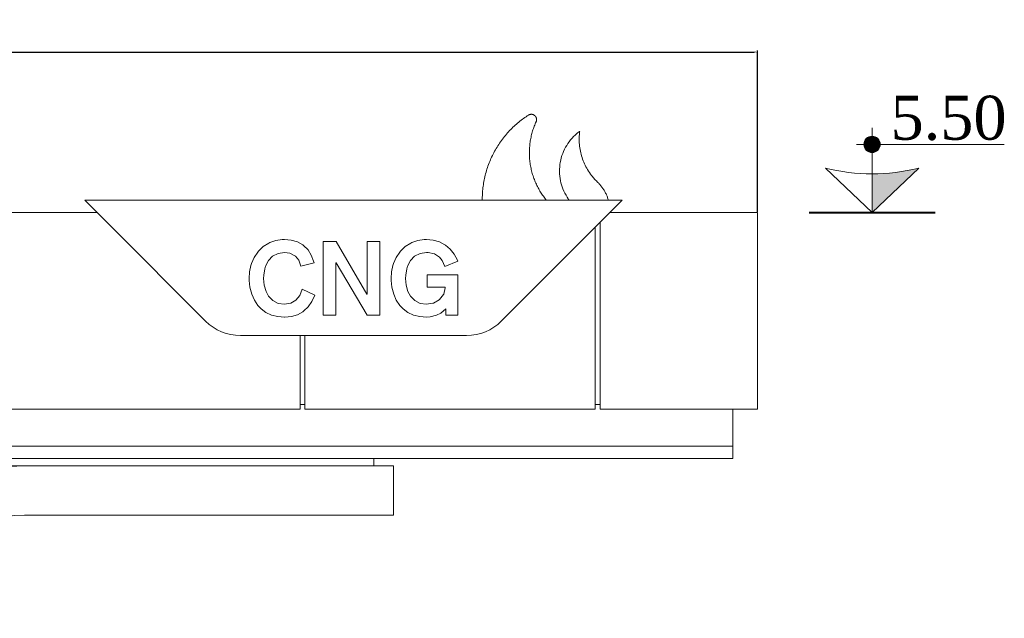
# Model space of a CAD drawing. Header units: feet. Extents: x 1874736 to 1903466, y 4612121 to 4660829.
# Tile 13 of 16: x 1893110 to 1897114, y 4654758 to 4657193. Entities that reach past the tile are written whole.
import ezdxf

# ---------------------------------------------------------------- set-up
doc = ezdxf.new("R2010")
doc.units = ezdxf.units.FT
doc.header["$MEASUREMENT"] = 0
doc.header["$PDMODE"] = 98
doc.header["$PDSIZE"] = 0.3
doc.styles.get("Standard").update_dxf_attribs({"font": 'times.ttf'})
doc.dimstyles.new('ISO-25', dxfattribs={"dimscale": 15, "dimtxt": 20, "dimasz": 2.5, "dimexe": 1.25, "dimexo": 0.625, "dimgap": 3, "dimtad": 1, "dimdec": 0, "dimtxsty": 'Standard', "dimcen": 2.5, "dimadec": 0, "dimazin": 0, "dimtfac": 1, "dimtdec": 0, "dimtmove": 0, "dimatfit": 3, "dimfxl": 1.25, "dimarcsym": 0})

# ---------------------------------------------------------------- blocks, each defined once
blk = doc.blocks.new('*D5007')
at = {"color": 0, "lineweight": -2, "transparency": 16777216}
for p, q in [((1888809.6, 4656411.5), (1888809.6, 4657067.7)), ((1888822.1, 4657061.4), (1896097.1, 4657061.4)), ((1896109.6, 4656411.5), (1896109.6, 4657067.7))]:
    blk.add_line(p, q, dxfattribs=at)
at = {"color": 0, "lineweight": 30, "transparency": 16777216}
for points in [[(1888822.1, 4657063.5), (1888822.1, 4657059.4), (1888809.6, 4657061.4)], [(1896097.1, 4657063.5), (1896097.1, 4657059.4), (1896109.6, 4657061.4)]]:
    blk.add_solid(points, dxfattribs=at)
at = {"layer": 'Defpoints', "color": 0, "lineweight": 30, "transparency": 16777216}
for p in [(1896109.6, 4657061.4), (1888809.6, 4656408.4), (1896109.6, 4656408.4)]:
    blk.add_point(p, dxfattribs=at)
at = {"color": 0, "lineweight": 5, "transparency": 16777216, "insert": (1892459.6, 4657127.4), "char_height": 100, "attachment_point": 5}
blk.add_mtext('7300', dxfattribs=at)

msp = doc.modelspace()

# ---------------------------------------------------------------- hatches: boundary and pattern name
for points in [[(1896575.9, 4656719, 0.414214), (1896542.8, 4656685.8), (1896575.9, 4656685.8)], [(1896575.9, 4656719), (1896575.9, 4656685.8), (1896609, 4656685.8, 0.414214)], [(1896575.9, 4656685.8), (1896542.8, 4656685.8, 0.414214), (1896575.9, 4656652.7)], [(1896609, 4656685.8), (1896575.9, 4656685.8), (1896575.9, 4656652.7, 0.414214)], [(1896765.6, 4656589.8, -0.063683), (1896575.9, 4656565.5), (1896575.9, 4656408.4)]]:
    msp.add_hatch(color=1).paths.add_polyline_path(points)

# ---------------------------------------------------------------- linework, layer by layer
at = {"color": 0, "linetype": 'Continuous', "lineweight": 0, "extrusion": (0, 1, 0)}
for p, q in [((1895559.6, 4656458.4, -26089.3), (1893374.5, 4656458.4, -26089.3)), ((1893474.5, 4656358.4, -26089.3), (1893374.5, 4656458.4, -26089.3)), ((1895559.6, 4656458.4, -26089.3), (1895459.6, 4656358.4, -26089.3)), ((1893424.5, 4656408.4, -26089.3), (1893069.6, 4656408.4, -26089.3)), ((1896109.6, 4656408.4, -26089.3), (1895509.6, 4656408.4, -26089.3)), ((1896109.6, 4656408.4, -26089.3), (1896109.6, 4655608.4, -26089.3)), ((1893474.5, 4656358.4, -26089.3), (1893865.9, 4655966.9, -26089.3)), ((1895068.2, 4655966.9, -26089.3), (1895459.6, 4656358.4, -26089.3)), ((1895449.6, 4656348.4, -26089.3), (1895449.6, 4655608.4, -26089.3)), ((1895469.6, 4655608.4, -26089.3), (1895469.6, 4656368.4, -26089.3)), ((1894177.4, 4656298.5, -26089.3), (1894151, 4656294.6, -26089.3)), ((1894186.2, 4656298.5, -26089.3), (1894177.4, 4656298.5, -26089.3)), ((1894214.1, 4656296.1, -26089.3), (1894186.2, 4656298.5, -26089.3)), ((1894754.8, 4656298.5, -26089.3), (1894728.4, 4656294.6, -26089.3)), ((1894763.6, 4656298.5, -26089.3), (1894754.8, 4656298.5, -26089.3)), ((1894791.5, 4656296.5, -26089.3), (1894763.6, 4656298.5, -26089.3)), ((1894100.1, 4656270.1, -26089.3), (1894081, 4656252, -26089.3)), ((1894122.6, 4656284.3, -26089.3), (1894100.1, 4656270.1, -26089.3)), ((1894127, 4656286.3, -26089.3), (1894122.6, 4656284.3, -26089.3)), ((1894151, 4656294.6, -26089.3), (1894127, 4656286.3, -26089.3)), ((1894239, 4656289.2, -26089.3), (1894214.1, 4656296.1, -26089.3)), ((1894260.6, 4656277, -26089.3), (1894239, 4656289.2, -26089.3)), ((1894264, 4656274.5, -26089.3), (1894260.6, 4656277, -26089.3)), ((1894282.1, 4656257.4, -26089.3), (1894264, 4656274.5, -26089.3)), ((1894396.1, 4656291.2, -26089.3), (1894344.3, 4656291.2, -26089.3)), ((1894344.3, 4656291.2, -26089.3), (1894344.3, 4655991.2, -26089.3)), ((1894521.9, 4656077.3, -26089.3), (1894396.1, 4656291.2, -26089.3)), ((1894574.2, 4656291.2, -26089.3), (1894522.9, 4656291.2, -26089.3)), ((1894522.9, 4656291.2, -26089.3), (1894522.9, 4656077.3, -26089.3)), ((1894574.2, 4655991.2, -26089.3), (1894574.2, 4656291.2, -26089.3)), ((1894677.5, 4656270.1, -26089.3), (1894658.4, 4656252, -26089.3)), ((1894700, 4656284.3, -26089.3), (1894677.5, 4656270.1, -26089.3)), ((1894704.4, 4656286.3, -26089.3), (1894700, 4656284.3, -26089.3)), ((1894728.4, 4656294.6, -26089.3), (1894704.4, 4656286.3, -26089.3)), ((1894816.5, 4656289.7, -26089.3), (1894791.5, 4656296.5, -26089.3)), ((1894839, 4656278, -26089.3), (1894816.5, 4656289.7, -26089.3)), ((1894841.4, 4656276.5, -26089.3), (1894839, 4656278, -26089.3)), ((1894860.5, 4656260.3, -26089.3), (1894841.4, 4656276.5, -26089.3)), ((1894876.2, 4656239.8, -26089.3), (1894860.5, 4656260.3, -26089.3)), ((1894063.4, 4656226.1, -26089.3), (1894052.6, 4656201.1, -26089.3)), ((1894077.6, 4656247.6, -26089.3), (1894063.4, 4656226.1, -26089.3)), ((1894081, 4656252, -26089.3), (1894077.6, 4656247.6, -26089.3)), ((1894122.1, 4656213.4, -26089.3), (1894138.2, 4656231.5, -26089.3)), ((1894138.2, 4656231.5, -26089.3), (1894160.3, 4656242.7, -26089.3)), ((1894160.3, 4656242.7, -26089.3), (1894186.2, 4656246.1, -26089.3)), ((1894186.2, 4656246.1, -26089.3), (1894208.2, 4656243.2, -26089.3)), ((1894208.2, 4656243.2, -26089.3), (1894230.7, 4656231, -26089.3)), ((1894230.7, 4656231, -26089.3), (1894244.4, 4656214.8, -26089.3)), ((1894295.3, 4656235.9, -26089.3), (1894282.1, 4656257.4, -26089.3)), ((1894305.1, 4656210.4, -26089.3), (1894295.3, 4656235.9, -26089.3)), ((1894640.8, 4656226.1, -26089.3), (1894630, 4656201.1, -26089.3)), ((1894655, 4656247.6, -26089.3), (1894640.8, 4656226.1, -26089.3)), ((1894658.4, 4656252, -26089.3), (1894655, 4656247.6, -26089.3)), ((1894699.5, 4656213.4, -26089.3), (1894715.7, 4656231.5, -26089.3)), ((1894715.7, 4656231.5, -26089.3), (1894737.7, 4656242.7, -26089.3)), ((1894737.7, 4656242.7, -26089.3), (1894763.6, 4656246.1, -26089.3)), ((1894763.6, 4656246.1, -26089.3), (1894771.4, 4656246.1, -26089.3)), ((1894771.4, 4656246.1, -26089.3), (1894796.9, 4656240.3, -26089.3)), ((1894796.9, 4656240.3, -26089.3), (1894817.4, 4656227.1, -26089.3)), ((1894817.4, 4656227.1, -26089.3), (1894827.7, 4656213.8, -26089.3)), ((1894889.4, 4656215.3, -26089.3), (1894876.2, 4656239.8, -26089.3)), ((1894050.2, 4656193.3, -26089.3), (1894044.8, 4656167.8, -26089.3)), ((1894052.6, 4656201.1, -26089.3), (1894050.2, 4656193.3, -26089.3)), ((1894102, 4656154.1, -26089.3), (1894106.9, 4656180.1, -26089.3)), ((1894106.9, 4656180.1, -26089.3), (1894109.9, 4656190.4, -26089.3)), ((1894109.9, 4656190.4, -26089.3), (1894122.1, 4656213.4, -26089.3)), ((1894244.4, 4656214.8, -26089.3), (1894252.3, 4656190.4, -26089.3)), ((1894252.3, 4656190.4, -26089.3), (1894306.6, 4656204.1, -26089.3)), ((1894306.6, 4656204.1, -26089.3), (1894305.1, 4656210.4, -26089.3)), ((1894395.6, 4655991.2, -26089.3), (1894395.6, 4656204.5, -26089.3)), ((1894395.6, 4656204.5, -26089.3), (1894396.6, 4656204.5, -26089.3)), ((1894396.6, 4656204.5, -26089.3), (1894522.4, 4655991.2, -26089.3)), ((1894627.6, 4656193.3, -26089.3), (1894622.2, 4656167.8, -26089.3)), ((1894630, 4656201.1, -26089.3), (1894627.6, 4656193.3, -26089.3)), ((1894679.4, 4656154.1, -26089.3), (1894684.3, 4656180.1, -26089.3)), ((1894684.3, 4656180.1, -26089.3), (1894687.3, 4656190.4, -26089.3)), ((1894687.3, 4656190.4, -26089.3), (1894699.5, 4656213.4, -26089.3)), ((1894827.7, 4656213.8, -26089.3), (1894838.5, 4656188.9, -26089.3)), ((1894838.5, 4656188.9, -26089.3), (1894891.3, 4656210.4, -26089.3)), ((1894891.3, 4656210.4, -26089.3), (1894889.4, 4656215.3, -26089.3)), ((1894044.8, 4656167.8, -26089.3), (1894042.8, 4656140.9, -26089.3)), ((1894042.8, 4656140.9, -26089.3), (1894042.8, 4656132.1, -26089.3)), ((1894101.5, 4656140.9, -26089.3), (1894102, 4656154.1, -26089.3)), ((1894104, 4656113, -26089.3), (1894101.5, 4656140.9, -26089.3)), ((1894622.2, 4656167.8, -26089.3), (1894620.2, 4656140.9, -26089.3)), ((1894620.2, 4656140.9, -26089.3), (1894620.2, 4656132.1, -26089.3)), ((1894679, 4656140.9, -26089.3), (1894679.4, 4656154.1, -26089.3)), ((1894681.4, 4656113, -26089.3), (1894679, 4656140.9, -26089.3)), ((1894891.3, 4656155.1, -26089.3), (1894766.1, 4656155.1, -26089.3)), ((1894766.1, 4656155.1, -26089.3), (1894766.1, 4656105.2, -26089.3)), ((1894891.3, 4655991.2, -26089.3), (1894891.3, 4656155.1, -26089.3)), ((1894042.8, 4656132.1, -26089.3), (1894045.8, 4656105.7, -26089.3)), ((1894045.8, 4656105.7, -26089.3), (1894053.1, 4656076.3, -26089.3)), ((1894111.3, 4656088.1, -26089.3), (1894104, 4656113, -26089.3)), ((1894620.2, 4656132.1, -26089.3), (1894623.2, 4656105.7, -26089.3)), ((1894623.2, 4656105.7, -26089.3), (1894630.5, 4656076.3, -26089.3)), ((1894688.7, 4656088.1, -26089.3), (1894681.4, 4656113, -26089.3)), ((1894766.1, 4656105.2, -26089.3), (1894839.9, 4656105.2, -26089.3)), ((1894839.9, 4656102.8, -26089.3), (1894834.1, 4656077.3, -26089.3)), ((1894839.9, 4656105.2, -26089.3), (1894839.9, 4656102.8, -26089.3)), ((1894053.1, 4656076.3, -26089.3), (1894063.9, 4656051.9, -26089.3)), ((1894122.1, 4656069, -26089.3), (1894111.3, 4656088.1, -26089.3)), ((1894139.2, 4656050.4, -26089.3), (1894122.1, 4656069, -26089.3)), ((1894248.3, 4656071.9, -26089.3), (1894233.2, 4656052.9, -26089.3)), ((1894258.6, 4656096.4, -26089.3), (1894248.3, 4656071.9, -26089.3)), ((1894310, 4656072.9, -26089.3), (1894258.6, 4656096.4, -26089.3)), ((1894297.8, 4656046.5, -26089.3), (1894310, 4656072.9, -26089.3)), ((1894522.9, 4656077.3, -26089.3), (1894521.9, 4656077.3, -26089.3)), ((1894630.5, 4656076.3, -26089.3), (1894641.3, 4656051.9, -26089.3)), ((1894699.5, 4656069, -26089.3), (1894688.7, 4656088.1, -26089.3)), ((1894716.6, 4656050.4, -26089.3), (1894699.5, 4656069, -26089.3)), ((1894833.1, 4656075.4, -26089.3), (1894817, 4656055.3, -26089.3)), ((1894834.1, 4656077.3, -26089.3), (1894833.1, 4656075.4, -26089.3)), ((1894063.9, 4656051.9, -26089.3), (1894078.5, 4656030.8, -26089.3)), ((1894078.5, 4656030.8, -26089.3), (1894091.3, 4656017.1, -26089.3)), ((1894161.2, 4656039.2, -26089.3), (1894139.2, 4656050.4, -26089.3)), ((1894186.2, 4656035.7, -26089.3), (1894161.2, 4656039.2, -26089.3)), ((1894212.1, 4656040.1, -26089.3), (1894186.2, 4656035.7, -26089.3)), ((1894233.2, 4656052.9, -26089.3), (1894212.1, 4656040.1, -26089.3)), ((1894265.5, 4656008.3, -26089.3), (1894282.6, 4656025, -26089.3)), ((1894282.6, 4656025, -26089.3), (1894297.8, 4656046.5, -26089.3)), ((1894641.3, 4656051.9, -26089.3), (1894656, 4656030.8, -26089.3)), ((1894656, 4656030.8, -26089.3), (1894668.7, 4656017.1, -26089.3)), ((1894738.7, 4656039.2, -26089.3), (1894716.6, 4656050.4, -26089.3)), ((1894763.6, 4656035.7, -26089.3), (1894738.7, 4656039.2, -26089.3)), ((1894790, 4656039.6, -26089.3), (1894763.6, 4656035.7, -26089.3)), ((1894793, 4656040.6, -26089.3), (1894790, 4656039.6, -26089.3)), ((1894815.5, 4656053.8, -26089.3), (1894793, 4656040.6, -26089.3)), ((1894817, 4656055.3, -26089.3), (1894815.5, 4656053.8, -26089.3)), ((1894091.3, 4656017.1, -26089.3), (1894110.8, 4656002.5, -26089.3)), ((1894110.8, 4656002.5, -26089.3), (1894133.3, 4655991.7, -26089.3)), ((1894133.3, 4655991.7, -26089.3), (1894158.8, 4655985.3, -26089.3)), ((1894158.8, 4655985.3, -26089.3), (1894186.2, 4655983.4, -26089.3)), ((1894186.2, 4655983.4, -26089.3), (1894187.7, 4655983.4, -26089.3)), ((1894187.7, 4655983.4, -26089.3), (1894215.6, 4655985.8, -26089.3)), ((1894215.6, 4655985.8, -26089.3), (1894240, 4655993.2, -26089.3)), ((1894240, 4655993.2, -26089.3), (1894261.6, 4656005.4, -26089.3)), ((1894261.6, 4656005.4, -26089.3), (1894265.5, 4656008.3, -26089.3)), ((1894344.3, 4655991.2, -26089.3), (1894395.6, 4655991.2, -26089.3)), ((1894522.4, 4655991.2, -26089.3), (1894574.2, 4655991.2, -26089.3)), ((1894668.7, 4656017.1, -26089.3), (1894688.3, 4656002.5, -26089.3)), ((1894688.3, 4656002.5, -26089.3), (1894710.8, 4655991.7, -26089.3)), ((1894710.8, 4655991.7, -26089.3), (1894736.2, 4655985.3, -26089.3)), ((1894736.2, 4655985.3, -26089.3), (1894763.6, 4655983.4, -26089.3)), ((1894763.6, 4655983.4, -26089.3), (1894779.3, 4655984.8, -26089.3)), ((1894779.3, 4655984.8, -26089.3), (1894805.2, 4655991.7, -26089.3)), ((1894805.2, 4655991.7, -26089.3), (1894822.8, 4656000, -26089.3)), ((1894822.8, 4656000, -26089.3), (1894842.4, 4656016.6, -26089.3)), ((1894842.4, 4656016.6, -26089.3), (1894842.4, 4655991.2, -26089.3)), ((1894842.4, 4655991.2, -26089.3), (1894891.3, 4655991.2, -26089.3)), ((1894926.8, 4655908.4, -26089.3), (1894007.3, 4655908.4, -26089.3)), ((1894249.6, 4655908.4, -26089.3), (1894249.6, 4655608.4, -26089.3)), ((1894269.6, 4655608.4, -26089.3), (1894269.6, 4655908.4, -26089.3)), ((1894249.6, 4655628.4, -26089.3), (1894269.6, 4655628.4, -26089.3)), ((1895449.6, 4655628.4, -26089.3), (1895469.6, 4655628.4, -26089.3)), ((1893069.6, 4655608.4, -26089.3), (1894249.6, 4655608.4, -26089.3)), ((1894269.6, 4655608.4, -26089.3), (1895449.6, 4655608.4, -26089.3)), ((1895469.6, 4655608.4, -26089.3), (1896109.6, 4655608.4, -26089.3)), ((1896009.6, 4655458.4, -26089.3), (1896009.6, 4655608.4, -26089.3)), ((1888909.6, 4655458.4, -26089.3), (1896009.6, 4655458.4, -26089.3)), ((1896009.6, 4655458.4, -26089.3), (1888909.6, 4655458.4, -26089.3)), ((1896009.6, 4655458.4, -26089.3), (1896009.6, 4655408.4, -26089.3)), ((1888909.6, 4655408.4, -26089.3), (1896009.6, 4655408.4, -26089.3)), ((1893129.6, 4655378.4, -26089.3), (1891789.6, 4655378.4, -26089.3)), ((1893129.6, 4655378.4, -26089.3), (1894629.6, 4655378.4, -26089.3)), ((1894549.6, 4655378.4, -26089.3), (1894549.6, 4655408.4, -26089.3)), ((1894629.6, 4655378.4, -26089.3), (1894629.6, 4655178.4, -26089.3)), ((1894629.6, 4655178.4, -26089.3), (1893129.6, 4655178.4, -26089.3))]:
    msp.add_line(p, q, dxfattribs=at)
at = {"lineweight": 9, "elevation": -26089.3}
for points in [[(1896575.9, 4656408.4), (1896575.9, 4656753)], [(1896512.8, 4656685.8), (1897113.7, 4656685.8)]]:
    msp.add_lwpolyline(points, dxfattribs=at)
msp.add_lwpolyline([(1896765.6, 4656589.8), (1896575.9, 4656408.4), (1896386.1, 4656589.8, 0.127885)], format="xyb", close=True, dxfattribs=at)
at = {"lineweight": 40, "elevation": -26089.3}
msp.add_lwpolyline([(1896319.7, 4656408.4), (1896832, 4656408.4)], dxfattribs=at)
at = {"lineweight": 9}
msp.add_circle((1896575.9, 4656685.8, -26089.3), 33.1, dxfattribs=at)
at = {"color": 0, "linetype": 'Continuous', "lineweight": 0}
for centre, start, end in [((1894007.3, 4656108.4, -26089.3), 225, 270), ((1894926.8, 4656108.4, -26089.3), 270, 315)]:
    msp.add_arc(centre, 200, start, end, dxfattribs=at)
at = {"color": 0, "linetype": 'Continuous', "lineweight": 0, "extrusion": (0, 0, -1)}
for radius in [620, 420]:
    msp.add_arc((-1893129.6, 4654758.4, 26089.3), radius, 0, 90, dxfattribs=at)
at = {"color": 0, "linetype": 'Continuous', "lineweight": 0}
for points, weights in [([(1894990.9, 4656458.4, -26089.3), (1894988.4, 4656684.2, -26089.3), (1895179, 4656805.2, -26089.3)], [0.963424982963, 0.857513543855, 1]), ([(1895209.8, 4656778.1, -26089.3), (1895132.4, 4656608.7, -26089.3), (1895248.2, 4656462.9, -26089.3)], [1, 0.852518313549, 1]), ([(1895248.2, 4656462.9, -26089.3), (1895249.8, 4656460.6, -26089.3), (1895251.5, 4656458.4, -26089.3)], [1, 0.999999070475, 0.999998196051])]:
    msp.add_rational_spline(points, weights, degree=2, dxfattribs=at)
for points, weights, knots in [([(1895179, 4656805.2, -26089.3), (1895192.5, 4656813.5, -26089.3), (1895204.4, 4656803, -26089.3), (1895216.3, 4656792.6, -26089.3), (1895209.8, 4656778.1, -26089.3)], [1, 0.803944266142, 1, 0.803944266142, 1], [7.171951, 7.171951, 7.171951, 8.445747, 8.445747, 9.719543, 9.719543, 9.719543]), ([(1895344.5, 4656458.4, -26089.3), (1895343.2, 4656460.2, -26089.3), (1895341.8, 4656462.1, -26089.3), (1895228.2, 4656622, -26089.3), (1895386.2, 4656738.3, -26089.3), (1895386.4, 4656738.5, -26089.3), (1895386.7, 4656738.3, -26089.3), (1895386.9, 4656738.2, -26089.3), (1895386.9, 4656737.9, -26089.3), (1895371.3, 4656617.5, -26089.3), (1895458.9, 4656533.4, -26089.3), (1895491.6, 4656502.1, -26089.3), (1895503.7, 4656458.4, -26089.3)], [0.999925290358, 0.9999611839, 1, 0.712918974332, 1, 0.834523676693, 1, 0.834523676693, 1, 0.892644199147, 1, 0.946945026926, 0.964493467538], [1.376736, 1.376736, 1.376736, 1.380156, 1.380156, 2.934444, 2.934444, 4.101502, 4.101502, 5.268559, 5.268559, 6.203796, 6.203796, 6.738819, 6.738819, 6.738819])]:
    msp.add_rational_spline(points, weights, degree=2, knots=knots, dxfattribs=at)

# ---------------------------------------------------------------- texts
at = {"lineweight": 9, "insert": (1896887.1, 4656883.5, -26089.3), "char_height": 178.5, "width": 401.685, "attachment_point": 2}
msp.add_mtext('5.50', dxfattribs=at)

# ---------------------------------------------------------------- dimensions: what is measured, and where the dimension line sits
at = {"color": 1, "lineweight": 5}
dim = msp.add_linear_dim(base=(1896109.6, 4657061.4, -26089.3), p1=(1888809.6, 4656408.4, -26089.3), p2=(1896109.6, 4656408.4, -26089.3), dimstyle='ISO-25', override={"dimscale": 5, "dimtmove": 1}, dxfattribs=at)
dim.commit()
dim.dimension.update_dxf_attribs({"geometry": '*D5007', "text_midpoint": (1892459.6, 4657127.4, -26089.3)})

doc.saveas('drawing.dxf')
